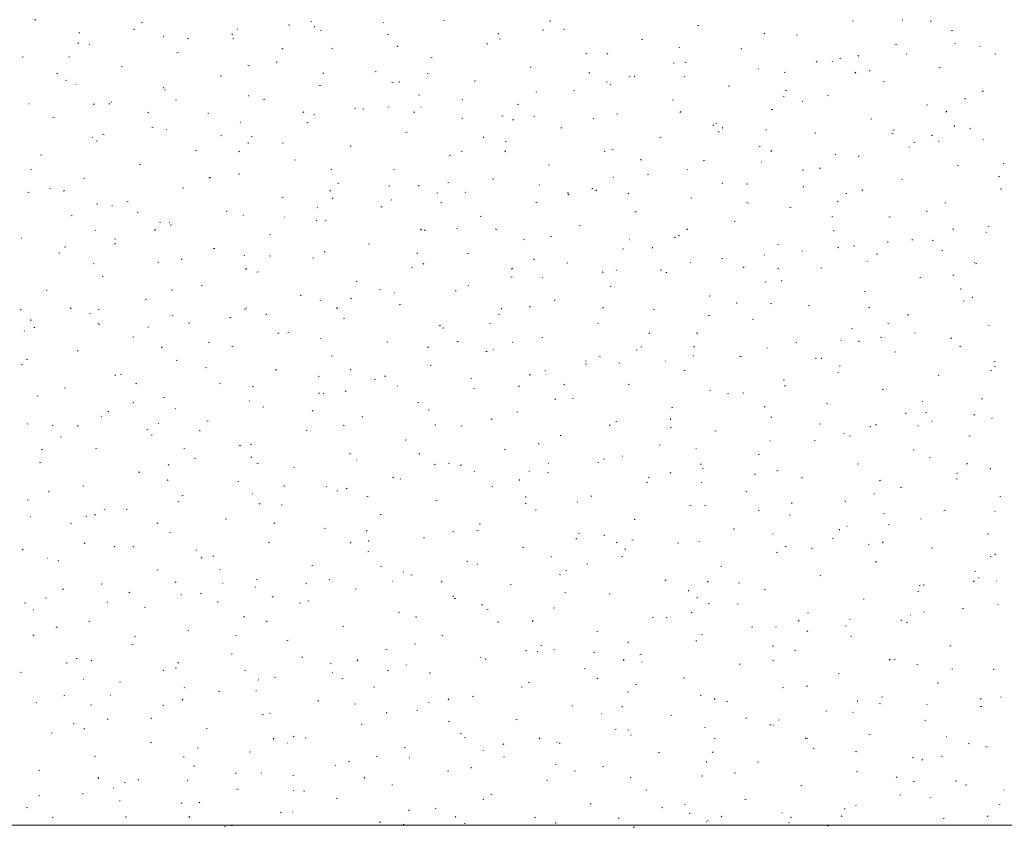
# Model space of a CAD drawing. Extents: x -740 to 300, y 62 to 1112.
# Tile 114 of 187: x -388 to -304, y 835 to 904. Entities that reach past the tile are written whole.
import ezdxf
from ezdxf.lldxf.tags import DXFTag

# ---------------------------------------------------------------- set-up
doc = ezdxf.new("R2010")
doc.units = 0
doc.layers.get('0').update_dxf_attribs({"lineweight": 13})
doc.layers.add('60- 61 allgemeine Ausstattung- 4 Terrassen', color=9, linetype='Continuous', lineweight=9, true_color=0x808080)
doc.layers.add('70 -71 Achsen- 1 Gebäudeachsen', color=7, linetype='STRICHPUNKT2-A06CPVBCL0', lineweight=18)
tags = doc.linetypes.add('STRICHPUNKT2-A06CPVBCL0', pattern=[12.7, 6.35, -3.175, 0, -3.175]).pattern_tags.tags
tags[10:11] = [DXFTag(74, 4), DXFTag(75, 0), DXFTag(340, '0'), DXFTag(46, 0.0), DXFTag(50, 0.0), DXFTag(44, 0.0), DXFTag(45, 0.0)]
tags[8:9] = [DXFTag(74, 4), DXFTag(75, 0), DXFTag(340, '0'), DXFTag(46, 0.0), DXFTag(50, 0.0), DXFTag(44, 0.0), DXFTag(45, 0.0)]
tags[6:7] = [DXFTag(74, 4), DXFTag(75, 0), DXFTag(340, '0'), DXFTag(46, 0.0), DXFTag(50, 0.0), DXFTag(44, 0.0), DXFTag(45, 0.0)]
tags[4:5] = [DXFTag(74, 4), DXFTag(75, 0), DXFTag(340, '0'), DXFTag(46, 0.0), DXFTag(50, 0.0), DXFTag(44, 0.0), DXFTag(45, 0.0)]

# ---------------------------------------------------------------- blocks, each defined once
blk = doc.blocks.new('Referenz-A06CPVBEL0')
at = {"layer": '60- 61 allgemeine Ausstattung- 4 Terrassen', "color": 0}
for p, q in [((-386.622, 903.866), (-386.526, 903.89)), ((-377.485, 903.686), (-377.393, 903.649)), ((-364.884, 903.434), (-364.789, 903.458)), ((-362.913, 903.708), (-362.946, 903.744)), ((-362.652, 903.235), (-362.661, 903.323)), ((-356.768, 903.648), (-356.751, 903.607)), ((-351.628, 903.813), (-351.533, 903.837)), ((-342.508, 903.725), (-342.517, 903.813)), ((-329.891, 903.381), (-329.796, 903.405)), ((-316.635, 903.76), (-316.539, 903.784)), ((-312.359, 903.862), (-312.315, 903.859)), ((-309.963, 903.781), (-309.871, 903.744)), ((-382.796, 902.744), (-382.806, 902.833)), ((-378.141, 903.055), (-378.045, 903.079)), ((-369.669, 902.683), (-369.741, 902.616)), ((-369.244, 903.058), (-369.277, 903.095)), ((-362.155, 902.967), (-362.064, 902.93)), ((-356.403, 902.623), (-356.308, 902.646)), ((-346.897, 902.707), (-346.969, 902.64)), ((-343.147, 903.002), (-343.052, 903.026)), ((-341.383, 903.085), (-341.289, 903.057)), ((-324.126, 902.731), (-324.198, 902.664)), ((-321.41, 902.569), (-321.315, 902.593)), ((-308.154, 902.949), (-308.058, 902.972)), ((-382.916, 901.864), (-382.82, 901.888)), ((-381.907, 901.76), (-381.94, 901.796)), ((-375.575, 902.409), (-375.608, 902.446)), ((-373.439, 902.318), (-373.52, 902.261)), ((-369.66, 902.244), (-369.564, 902.267)), ((-355.507, 901.649), (-355.588, 901.593)), ((-347.922, 901.811), (-347.827, 901.835)), ((-346.826, 902.249), (-346.734, 902.212)), ((-334.666, 902.19), (-334.571, 902.214)), ((-312.929, 901.758), (-312.833, 901.782)), ((-307.904, 901.886), (-307.81, 901.857)), ((-374.435, 901.053), (-374.339, 901.077)), ((-365.45, 901.407), (-365.356, 901.379)), ((-361.178, 901.432), (-361.083, 901.456)), ((-339.441, 901), (-339.346, 901.024)), ((-337.575, 900.981), (-337.656, 900.925)), ((-331.496, 901.531), (-331.405, 901.494)), ((-326.185, 901.379), (-326.09, 901.403)), ((-316.166, 900.812), (-316.075, 900.775)), ((-312.009, 900.939), (-312.042, 900.975)), ((-305.678, 901.588), (-305.711, 901.625)), ((-304.448, 900.947), (-304.352, 900.97)), ((-387.691, 900.674), (-387.595, 900.698)), ((-383.688, 900.717), (-383.597, 900.68)), ((-368.359, 899.998), (-368.268, 899.962)), ((-365.954, 900.242), (-365.858, 900.265)), ((-352.697, 900.621), (-352.602, 900.644)), ((-331.971, 900.208), (-331.877, 900.179)), ((-330.96, 900.188), (-330.865, 900.212)), ((-319.644, 900.313), (-319.724, 900.256)), ((-318.34, 900.29), (-318.373, 900.326)), ((-317.704, 900.567), (-317.609, 900.591)), ((-384.654, 899.315), (-384.726, 899.247)), ((-379.21, 899.862), (-379.114, 899.886)), ((-361.882, 899.339), (-361.954, 899.272)), ((-357.472, 899.43), (-357.377, 899.454)), ((-353.029, 899.28), (-352.938, 899.243)), ((-344.216, 899.809), (-344.121, 899.833)), ((-339.111, 899.363), (-339.183, 899.296)), ((-324.671, 899.64), (-324.704, 899.677)), ((-322.479, 899.377), (-322.384, 899.401)), ((-316.34, 899.387), (-316.412, 899.32)), ((-315.135, 899.485), (-315.144, 899.573)), ((-309.223, 899.756), (-309.127, 899.78)), ((-383.985, 898.672), (-383.889, 898.696)), ((-383.094, 898.342), (-383.05, 898.339)), ((-370.729, 899.051), (-370.633, 899.075)), ((-362.248, 898.24), (-362.152, 898.263)), ((-356.037, 898.53), (-355.943, 898.501)), ((-355.423, 898.504), (-355.432, 898.592)), ((-348.991, 898.619), (-348.896, 898.642)), ((-337.7, 898.562), (-337.608, 898.525)), ((-337.334, 898.341), (-337.367, 898.378)), ((-335.735, 898.998), (-335.64, 899.022)), ((-335.279, 898.994), (-335.288, 899.082)), ((-331.003, 898.991), (-331.035, 899.027)), ((-313.998, 898.566), (-313.903, 898.589)), ((-375.567, 898.014), (-375.576, 898.102)), ((-375.504, 897.86), (-375.408, 897.884)), ((-353.766, 897.428), (-353.671, 897.452)), ((-343.665, 897.692), (-343.698, 897.729)), ((-340.51, 897.807), (-340.415, 897.831)), ((-327.254, 898.186), (-327.159, 898.21)), ((-322.37, 897.844), (-322.279, 897.807)), ((-305.517, 897.754), (-305.421, 897.778)), ((-387.105, 896.706), (-387.089, 896.665)), ((-381.501, 896.672), (-381.582, 896.616)), ((-380.279, 896.67), (-380.183, 896.694)), ((-380.104, 896.852), (-380.01, 896.823)), ((-374.563, 897.03), (-374.471, 896.993)), ((-368.33, 897.368), (-368.286, 897.365)), ((-367.023, 897.049), (-366.927, 897.073)), ((-349.996, 897.043), (-350.029, 897.079)), ((-345.285, 896.617), (-345.19, 896.641)), ((-332.029, 896.996), (-331.934, 897.02)), ((-322.558, 897.33), (-322.464, 897.301)), ((-320.9, 896.901), (-320.883, 896.86)), ((-318.773, 897.375), (-318.678, 897.399)), ((-310.292, 896.564), (-310.197, 896.587)), ((-307.041, 897.125), (-306.949, 897.088)), ((-376.867, 895.97), (-376.939, 895.903)), ((-371.798, 895.858), (-371.702, 895.882)), ((-363.57, 896.004), (-363.65, 895.947)), ((-362.658, 895.744), (-362.691, 895.781)), ((-359.233, 896.311), (-359.142, 896.275)), ((-358.542, 896.238), (-358.446, 896.261)), ((-356.327, 896.393), (-356.36, 896.43)), ((-354.096, 895.995), (-354.168, 895.927)), ((-353.566, 896.394), (-353.522, 896.391)), ((-336.804, 895.805), (-336.709, 895.829)), ((-331.324, 896.019), (-331.396, 895.952)), ((-323.548, 896.184), (-323.453, 896.208)), ((-308.553, 896.043), (-308.625, 895.976)), ((-385.054, 895.479), (-384.958, 895.503)), ((-368.99, 895.095), (-369.022, 895.131)), ((-363.317, 895.047), (-363.221, 895.071)), ((-350.06, 895.426), (-349.965, 895.45)), ((-346.625, 895.652), (-346.531, 895.623)), ((-345.638, 895.336), (-345.719, 895.279)), ((-343.903, 895.593), (-343.812, 895.556)), ((-338.802, 895.42), (-338.758, 895.417)), ((-328.323, 894.994), (-328.228, 895.018)), ((-315.067, 895.373), (-314.972, 895.397)), ((-380.766, 894.061), (-380.675, 894.024)), ((-376.573, 894.668), (-376.477, 894.692)), ((-375.321, 894.445), (-375.354, 894.482)), ((-354.836, 894.236), (-354.74, 894.259)), ((-341.579, 894.615), (-341.484, 894.639)), ((-328.574, 894.875), (-328.483, 894.838)), ((-328.05, 894.263), (-328.059, 894.352)), ((-327.706, 894.667), (-327.787, 894.611)), ((-324.039, 894.446), (-323.994, 894.443)), ((-319.842, 894.182), (-319.747, 894.206)), ((-313.244, 894.157), (-313.153, 894.12)), ((-313.146, 894.452), (-313.052, 894.424)), ((-307.906, 894.754), (-307.915, 894.842)), ((-306.586, 894.562), (-306.491, 894.585)), ((-381.652, 893.796), (-381.685, 893.833)), ((-381.348, 893.477), (-381.252, 893.501)), ((-370.691, 893.974), (-370.597, 893.945)), ((-368.338, 893.283), (-368.347, 893.371)), ((-368.092, 893.856), (-367.996, 893.88)), ((-365.437, 893.343), (-365.346, 893.306)), ((-348.194, 893.773), (-348.203, 893.861)), ((-346.354, 893.424), (-346.259, 893.448)), ((-333.098, 893.803), (-333.003, 893.827)), ((-311.361, 893.371), (-311.266, 893.395)), ((-309.774, 893.999), (-309.855, 893.943)), ((-309.275, 893.472), (-309.231, 893.469)), ((-305.423, 893.624), (-305.456, 893.661)), ((-372.867, 892.666), (-372.771, 892.69)), ((-369.081, 892.626), (-369.153, 892.559)), ((-359.611, 893.045), (-359.515, 893.069)), ((-350.107, 892.624), (-350.016, 892.587)), ((-346.309, 892.65), (-346.381, 892.583)), ((-337.873, 892.613), (-337.778, 892.637)), ((-337.212, 892.774), (-337.118, 892.746)), ((-324.617, 892.992), (-324.522, 893.016)), ((-323.538, 892.675), (-323.61, 892.607)), ((-318.085, 892.326), (-318.118, 892.362)), ((-311.754, 892.975), (-311.787, 893.012)), ((-386.123, 892.287), (-386.027, 892.311)), ((-364.386, 891.854), (-364.29, 891.878)), ((-351.13, 892.234), (-351.034, 892.257)), ((-334.778, 891.906), (-334.686, 891.869)), ((-329.392, 891.801), (-329.297, 891.825)), ((-324.417, 891.676), (-324.45, 891.713)), ((-316.136, 892.18), (-316.041, 892.204)), ((-303.733, 891.575), (-303.639, 891.546)), ((-386.97, 891.092), (-386.879, 891.055)), ((-377.642, 891.475), (-377.546, 891.499)), ((-369.161, 890.664), (-369.065, 890.688)), ((-361.279, 891.096), (-361.185, 891.068)), ((-355.905, 891.043), (-355.809, 891.067)), ((-342.648, 891.422), (-342.553, 891.446)), ((-330.748, 891.027), (-330.781, 891.064)), ((-320.911, 890.99), (-320.816, 891.014)), ((-319.448, 891.188), (-319.357, 891.151)), ((-307.655, 891.369), (-307.56, 891.393)), ((-382.417, 890.285), (-382.321, 890.309)), ((-371.632, 890.359), (-371.713, 890.302)), ((-371.641, 890.374), (-371.549, 890.337)), ((-360.68, 889.852), (-360.584, 889.876)), ((-351.237, 889.959), (-351.221, 889.918)), ((-347.424, 890.232), (-347.328, 890.255)), ((-337.079, 890.378), (-337.112, 890.414)), ((-334.167, 890.611), (-334.072, 890.635)), ((-327.8, 889.897), (-327.706, 889.868)), ((-312.43, 890.178), (-312.335, 890.202)), ((-304.118, 890.469), (-304.027, 890.433)), ((-387.192, 889.094), (-387.097, 889.118)), ((-385.345, 889.418), (-385.251, 889.39)), ((-384.066, 889.258), (-384.138, 889.191)), ((-373.936, 889.473), (-373.84, 889.497)), ((-361.294, 889.282), (-361.366, 889.215)), ((-356.311, 889.656), (-356.22, 889.619)), ((-353.701, 889.69), (-353.781, 889.634)), ((-352.199, 889.041), (-352.103, 889.065)), ((-349.741, 889.079), (-349.774, 889.116)), ((-343.41, 889.728), (-343.443, 889.765)), ((-340.965, 889.042), (-340.974, 889.13)), ((-338.942, 889.42), (-338.847, 889.444)), ((-338.523, 889.306), (-338.595, 889.239)), ((-335.769, 889.022), (-335.849, 888.965)), ((-325.686, 889.799), (-325.591, 889.823)), ((-320.821, 889.533), (-320.83, 889.621)), ((-317.205, 888.988), (-317.11, 889.012)), ((-315.751, 889.33), (-315.823, 889.263)), ((-303.949, 889.367), (-303.854, 889.391)), ((-381.253, 888.062), (-381.262, 888.15)), ((-378.711, 888.283), (-378.615, 888.307)), ((-365.455, 888.662), (-365.359, 888.686)), ((-361.109, 888.552), (-361.118, 888.64)), ((-356.072, 888.43), (-356.105, 888.466)), ((-351.866, 888.219), (-351.772, 888.19)), ((-343.718, 888.23), (-343.622, 888.253)), ((-340.981, 888.937), (-340.89, 888.9)), ((-330.461, 888.609), (-330.366, 888.633)), ((-325.652, 888.219), (-325.561, 888.182)), ((-317.837, 888.354), (-317.918, 888.297)), ((-308.724, 888.176), (-308.629, 888.2)), ((-380.009, 887.953), (-379.965, 887.95)), ((-377.844, 887.405), (-377.753, 887.368)), ((-370.23, 887.471), (-370.134, 887.495)), ((-362.404, 887.78), (-362.437, 887.817)), ((-356.974, 887.85), (-356.878, 887.874)), ((-335.236, 887.418), (-335.141, 887.442)), ((-321.98, 887.797), (-321.885, 887.821)), ((-310.322, 887.501), (-310.231, 887.464)), ((-383.486, 887.092), (-383.391, 887.116)), ((-375.933, 886.541), (-375.839, 886.512)), ((-375.066, 886.482), (-375.099, 886.518)), ((-368.735, 887.131), (-368.768, 887.168)), ((-365.246, 886.978), (-365.201, 886.976)), ((-362.515, 886.687), (-362.423, 886.65)), ((-361.749, 886.66), (-361.653, 886.684)), ((-348.493, 887.039), (-348.397, 887.063)), ((-326.755, 886.607), (-326.66, 886.631)), ((-318.387, 887.019), (-318.293, 886.99)), ((-313.499, 886.986), (-313.404, 887.01)), ((-381.397, 885.832), (-381.43, 885.869)), ((-376.279, 885.914), (-376.351, 885.846)), ((-375.005, 886.281), (-374.909, 886.305)), ((-353.508, 885.938), (-353.58, 885.871)), ((-353.268, 885.848), (-353.172, 885.872)), ((-350.482, 886.004), (-350.438, 886.002)), ((-347.185, 885.968), (-347.094, 885.932)), ((-340.012, 886.228), (-339.916, 886.251)), ((-330.736, 885.962), (-330.808, 885.895)), ((-318.274, 885.795), (-318.179, 885.819)), ((-307.965, 885.986), (-308.037, 885.919)), ((-305.168, 885.661), (-305.201, 885.697)), ((-305.018, 886.174), (-304.923, 886.198)), ((-387.728, 885.183), (-387.761, 885.219)), ((-379.78, 885.09), (-379.685, 885.114)), ((-366.524, 885.469), (-366.428, 885.493)), ((-344.787, 885.037), (-344.691, 885.061)), ((-342.454, 885.341), (-342.36, 885.312)), ((-335.718, 885.03), (-335.674, 885.028)), ((-331.856, 885.25), (-331.764, 885.213)), ((-331.53, 885.416), (-331.435, 885.44)), ((-313.592, 884.802), (-313.601, 884.89)), ((-311.5, 885.011), (-311.532, 885.048)), ((-309.793, 884.984), (-309.698, 885.008)), ((-384.048, 884.436), (-383.957, 884.399)), ((-379.695, 884.713), (-379.775, 884.657)), ((-371.299, 884.279), (-371.203, 884.303)), ((-361.763, 884.045), (-361.844, 883.988)), ((-358.043, 884.658), (-357.947, 884.682)), ((-336.306, 884.226), (-336.21, 884.249)), ((-333.736, 884.311), (-333.745, 884.399)), ((-323.049, 884.605), (-322.954, 884.629)), ((-320.954, 884.056), (-320.91, 884.053)), ((-317.831, 884.362), (-317.864, 884.399)), ((-316.526, 884.532), (-316.435, 884.495)), ((-308.975, 884.141), (-308.881, 884.113)), ((-384.555, 883.9), (-384.46, 883.923)), ((-376.074, 883.088), (-375.979, 883.112)), ((-374.024, 883.331), (-374.033, 883.419)), ((-368.718, 883.718), (-368.627, 883.681)), ((-366.52, 883.663), (-366.426, 883.634)), ((-362.818, 883.467), (-362.722, 883.491)), ((-353.88, 883.821), (-353.889, 883.909)), ((-349.562, 883.846), (-349.466, 883.87)), ((-343.831, 883.376), (-343.912, 883.32)), ((-330.493, 883.063), (-330.526, 883.1)), ((-327.824, 883.414), (-327.729, 883.438)), ((-324.162, 883.713), (-324.195, 883.749)), ((-315.369, 883.212), (-315.353, 883.171)), ((-314.568, 883.793), (-314.473, 883.817)), ((-381.574, 883.017), (-381.558, 882.976)), ((-368.493, 882.569), (-368.565, 882.502)), ((-367.593, 882.277), (-367.497, 882.301)), ((-354.337, 882.656), (-354.241, 882.68)), ((-353.389, 883), (-353.298, 882.963)), ((-345.721, 882.594), (-345.793, 882.526)), ((-341.081, 883.035), (-340.985, 883.059)), ((-338.059, 882.281), (-337.968, 882.245)), ((-336.824, 882.414), (-336.857, 882.45)), ((-333.041, 882.463), (-332.947, 882.435)), ((-332.6, 882.224), (-332.504, 882.247)), ((-325.9, 882.708), (-325.98, 882.652)), ((-322.95, 882.618), (-323.022, 882.551)), ((-319.343, 882.603), (-319.248, 882.627)), ((-306.191, 883.082), (-306.146, 883.079)), ((-306.087, 882.982), (-305.992, 883.006)), ((-380.849, 881.898), (-380.754, 881.921)), ((-359.112, 881.465), (-359.016, 881.489)), ((-345.856, 881.844), (-345.76, 881.868)), ((-343.155, 881.765), (-343.188, 881.801)), ((-324.118, 881.412), (-324.023, 881.436)), ((-322.73, 881.563), (-322.638, 881.526)), ((-310.862, 881.791), (-310.767, 881.815)), ((-307.968, 882.04), (-308.048, 881.983)), ((-385.624, 880.707), (-385.529, 880.731)), ((-374.922, 880.749), (-374.831, 880.712)), ((-372.368, 881.086), (-372.273, 881.11)), ((-357.108, 880.785), (-357.014, 880.756)), ((-350.631, 880.654), (-350.535, 880.678)), ((-349.487, 881.115), (-349.519, 881.152)), ((-337.375, 881.033), (-337.279, 881.057)), ((-315.637, 880.601), (-315.542, 880.625)), ((-307.4, 880.845), (-307.309, 880.808)), ((-377.143, 879.896), (-377.048, 879.919)), ((-363.887, 880.275), (-363.791, 880.299)), ((-362.149, 879.817), (-362.182, 879.853)), ((-359.593, 880.031), (-359.501, 879.994)), ((-355.818, 880.466), (-355.851, 880.502)), ((-342.15, 879.842), (-342.054, 879.866)), ((-328.894, 880.222), (-328.798, 880.245)), ((-307.156, 879.789), (-307.061, 879.813)), ((-306.363, 880.071), (-306.372, 880.159)), ((-387.757, 879.068), (-387.838, 879.011)), ((-383.477, 879.201), (-383.549, 879.134)), ((-381.174, 879.107), (-381.08, 879.078)), ((-368.662, 879.084), (-368.567, 879.108)), ((-368.48, 879.167), (-368.513, 879.204)), ((-360.706, 879.225), (-360.778, 879.158)), ((-355.406, 879.463), (-355.31, 879.487)), ((-346.651, 879.09), (-346.66, 879.178)), ((-344.263, 879.313), (-344.172, 879.276)), ((-337.935, 879.249), (-338.007, 879.182)), ((-333.669, 879.031), (-333.573, 879.055)), ((-326.507, 879.581), (-326.516, 879.669)), ((-323.629, 879.586), (-323.535, 879.557)), ((-320.412, 879.41), (-320.317, 879.434)), ((-315.163, 879.274), (-315.235, 879.206)), ((-386.939, 878.11), (-386.948, 878.198)), ((-381.918, 878.705), (-381.823, 878.729)), ((-374.811, 878.518), (-374.844, 878.554)), ((-369.826, 878.399), (-369.906, 878.343)), ((-366.795, 878.6), (-366.804, 878.688)), ((-360.181, 878.273), (-360.085, 878.297)), ((-346.925, 878.652), (-346.829, 878.676)), ((-328.933, 878.594), (-328.842, 878.557)), ((-325.188, 878.22), (-325.092, 878.243)), ((-311.931, 878.599), (-311.836, 878.623)), ((-387.474, 877.219), (-387.506, 877.256)), ((-386.693, 877.515), (-386.598, 877.538)), ((-381.142, 877.868), (-381.175, 877.905)), ((-381.126, 877.78), (-381.035, 877.744)), ((-376.925, 877.563), (-376.881, 877.56)), ((-373.437, 877.894), (-373.342, 877.917)), ((-351.894, 877.731), (-351.974, 877.675)), ((-351.7, 877.461), (-351.604, 877.485)), ((-347.696, 877.908), (-347.601, 877.879)), ((-338.444, 877.84), (-338.348, 877.864)), ((-316.706, 877.408), (-316.611, 877.432)), ((-313.604, 877.876), (-313.513, 877.839)), ((-304.914, 877.697), (-304.947, 877.733)), ((-378.212, 876.703), (-378.117, 876.727)), ((-365.796, 877.062), (-365.705, 877.025)), ((-364.956, 877.082), (-364.861, 877.106)), ((-362.161, 876.589), (-362.117, 876.586)), ((-343.219, 876.65), (-343.123, 876.674)), ((-333.962, 877.063), (-334.043, 877.006)), ((-329.963, 877.029), (-329.867, 877.053)), ((-317.576, 876.398), (-317.609, 876.435)), ((-316.03, 876.394), (-316.111, 876.338)), ((-314.217, 876.708), (-314.122, 876.679)), ((-311.245, 877.048), (-311.278, 877.084)), ((-308.225, 876.597), (-308.13, 876.621)), ((-382.987, 875.513), (-382.892, 875.536)), ((-375.691, 875.857), (-375.763, 875.79)), ((-371.762, 876.23), (-371.668, 876.201)), ((-369.731, 875.892), (-369.636, 875.915)), ((-356.475, 876.271), (-356.379, 876.295)), ((-352.92, 875.881), (-352.992, 875.814)), ((-350.467, 876.344), (-350.376, 876.307)), ((-347.397, 875.615), (-347.353, 875.612)), ((-345.707, 876.27), (-345.69, 876.229)), ((-335.137, 875.626), (-335.046, 875.589)), ((-334.738, 875.838), (-334.642, 875.862)), ((-330.148, 875.905), (-330.22, 875.838)), ((-323.907, 875.749), (-323.94, 875.785)), ((-321.482, 876.218), (-321.386, 876.241)), ((-307.377, 875.929), (-307.449, 875.862)), ((-387.33, 874.812), (-387.238, 874.775)), ((-374.506, 874.701), (-374.411, 874.725)), ((-361.25, 875.08), (-361.155, 875.104)), ((-347.994, 875.459), (-347.898, 875.483)), ((-339.513, 874.648), (-339.417, 874.672)), ((-338.283, 875.03), (-338.189, 875.001)), ((-330.238, 875.1), (-330.271, 875.136)), ((-326.257, 875.027), (-326.161, 875.051)), ((-319.808, 874.907), (-319.716, 874.87)), ((-319.278, 874.85), (-319.287, 874.938)), ((-313, 875.406), (-312.905, 875.43)), ((-387.762, 874.322), (-387.667, 874.346)), ((-372, 874.093), (-371.909, 874.057)), ((-366.025, 873.89), (-365.93, 873.913)), ((-359.566, 873.869), (-359.575, 873.957)), ((-352.769, 874.269), (-352.673, 874.293)), ((-342.901, 873.801), (-342.934, 873.837)), ((-339.422, 874.359), (-339.431, 874.447)), ((-336.569, 874.45), (-336.602, 874.487)), ((-332.634, 874.641), (-332.589, 874.638)), ((-331.032, 873.836), (-330.936, 873.86)), ((-317.776, 874.216), (-317.68, 874.239)), ((-304.804, 873.83), (-304.71, 873.801)), ((-304.519, 874.595), (-304.424, 874.619)), ((-304.478, 874.189), (-304.387, 874.152)), ((-379.71, 873.379), (-379.719, 873.467)), ((-379.281, 873.511), (-379.186, 873.534)), ((-362.35, 873.352), (-362.255, 873.323)), ((-357.544, 873.078), (-357.449, 873.102)), ((-356.671, 873.375), (-356.579, 873.338)), ((-349.232, 873.151), (-349.265, 873.188)), ((-344.288, 873.457), (-344.192, 873.481)), ((-322.551, 873.025), (-322.455, 873.049)), ((-317.87, 873.667), (-317.826, 873.664)), ((-309.294, 873.404), (-309.199, 873.428)), ((-384.056, 872.32), (-383.961, 872.344)), ((-377.888, 872.754), (-377.969, 872.697)), ((-370.8, 872.699), (-370.705, 872.723)), ((-367.904, 872.513), (-367.976, 872.446)), ((-355.563, 872.502), (-355.596, 872.539)), ((-349.063, 872.267), (-348.967, 872.291)), ((-345.133, 872.537), (-345.205, 872.47)), ((-341.341, 872.657), (-341.25, 872.62)), ((-335.807, 872.646), (-335.711, 872.67)), ((-328.871, 872.152), (-328.776, 872.123)), ((-322.362, 872.561), (-322.434, 872.494)), ((-314.07, 872.214), (-313.974, 872.237)), ((-386.416, 871.674), (-386.322, 871.645)), ((-375.575, 871.509), (-375.48, 871.532)), ((-362.319, 871.888), (-362.224, 871.911)), ((-361.894, 871.853), (-361.927, 871.889)), ((-359.956, 872.086), (-360.037, 872.029)), ((-342.025, 871.417), (-342.105, 871.361)), ((-340.582, 871.455), (-340.486, 871.479)), ((-327.326, 871.834), (-327.23, 871.858)), ((-326.011, 871.939), (-325.92, 871.902)), ((-305.588, 871.402), (-305.493, 871.426)), ((-378.204, 871.125), (-378.113, 871.088)), ((-374.556, 870.554), (-374.589, 870.591)), ((-368.225, 871.203), (-368.258, 871.24)), ((-367.094, 870.697), (-366.999, 870.721)), ((-353.838, 871.076), (-353.743, 871.1)), ((-352.937, 870.474), (-352.843, 870.445)), ((-332.101, 870.644), (-332.005, 870.668)), ((-324.093, 870.749), (-324.173, 870.693)), ((-318.845, 871.023), (-318.749, 871.047)), ((-310.682, 871.22), (-310.591, 871.183)), ((-380.888, 869.905), (-380.921, 869.941)), ((-380.35, 870.318), (-380.255, 870.342)), ((-362.874, 870.406), (-362.783, 870.369)), ((-358.613, 869.886), (-358.518, 869.909)), ((-347.545, 869.688), (-347.453, 869.651)), ((-345.357, 870.265), (-345.261, 870.289)), ((-332.193, 869.628), (-332.202, 869.717)), ((-323.62, 869.832), (-323.524, 869.856)), ((-312.048, 870.119), (-312.058, 870.207)), ((-310.364, 870.212), (-310.268, 870.235)), ((-306.161, 870.081), (-306.242, 870.024)), ((-304.659, 869.733), (-304.692, 869.77)), ((-387.219, 869.255), (-387.252, 869.292)), ((-385.125, 869.127), (-385.03, 869.151)), ((-382.889, 869.144), (-382.961, 869.077)), ((-377.004, 868.796), (-376.909, 868.767)), ((-376.044, 869.328), (-376.027, 869.287)), ((-371.869, 869.507), (-371.774, 869.53)), ((-360.118, 869.168), (-360.19, 869.101)), ((-352.337, 869.138), (-352.346, 869.226)), ((-350.132, 869.074), (-350.037, 869.098)), ((-337.347, 869.193), (-337.419, 869.125)), ((-336.876, 869.453), (-336.78, 869.477)), ((-332.215, 868.97), (-332.124, 868.933)), ((-319.458, 869.275), (-319.364, 869.246)), ((-315.139, 869.021), (-315.043, 869.045)), ((-314.575, 869.217), (-314.647, 869.15)), ((-310.99, 869.084), (-311.023, 869.12)), ((-309.839, 869.523), (-309.822, 869.482)), ((-384.408, 868.156), (-384.316, 868.119)), ((-376.644, 868.316), (-376.549, 868.34)), ((-372.481, 868.648), (-372.49, 868.736)), ((-363.388, 868.695), (-363.293, 868.719)), ((-341.651, 868.263), (-341.555, 868.287)), ((-328.395, 868.642), (-328.299, 868.666)), ((-317.321, 868.434), (-317.354, 868.471)), ((-316.886, 868.251), (-316.794, 868.215)), ((-306.658, 868.21), (-306.562, 868.233)), ((-385.951, 867.108), (-386.031, 867.052)), ((-381.419, 867.125), (-381.324, 867.149)), ((-373.841, 867.173), (-373.796, 867.17)), ((-369.078, 867.438), (-368.987, 867.401)), ((-368.163, 867.505), (-368.068, 867.528)), ((-354.907, 867.884), (-354.812, 867.907)), ((-346.426, 867.072), (-346.331, 867.096)), ((-343.525, 867.597), (-343.431, 867.568)), ((-333.17, 867.451), (-333.074, 867.475)), ((-329.983, 867.136), (-330.016, 867.172)), ((-323.652, 867.785), (-323.685, 867.822)), ((-319.914, 867.831), (-319.818, 867.854)), ((-372.938, 866.314), (-372.843, 866.338)), ((-368.019, 866.44), (-368.099, 866.384)), ((-359.682, 866.693), (-359.587, 866.717)), ((-353.748, 866.719), (-353.657, 866.682)), ((-337.945, 866.261), (-337.849, 866.285)), ((-336.315, 866.486), (-336.348, 866.523)), ((-324.689, 866.64), (-324.593, 866.664)), ((-311.433, 867.019), (-311.337, 867.043)), ((-310.046, 866.397), (-309.952, 866.368)), ((-386.194, 865.935), (-386.099, 865.959)), ((-375.103, 865.8), (-375.175, 865.733)), ((-367.591, 865.919), (-367.497, 865.89)), ((-364.457, 865.503), (-364.362, 865.526)), ((-359.077, 866.199), (-359.033, 866.196)), ((-352.331, 865.824), (-352.403, 865.757)), ((-351.201, 865.882), (-351.106, 865.905)), ((-350.087, 865.772), (-350.168, 865.715)), ((-342.646, 865.837), (-342.679, 865.874)), ((-338.419, 866.001), (-338.328, 865.964)), ((-329.56, 865.848), (-329.632, 865.781)), ((-329.464, 865.449), (-329.368, 865.473)), ((-316.208, 865.829), (-316.112, 865.852)), ((-306.789, 865.873), (-306.861, 865.805)), ((-304.819, 865.388), (-304.829, 865.476)), ((-377.713, 865.123), (-377.618, 865.147)), ((-355.976, 864.691), (-355.881, 864.715)), ((-355.308, 864.538), (-355.341, 864.575)), ((-348.977, 865.188), (-349.01, 865.224)), ((-344.313, 865.225), (-344.269, 865.222)), ((-342.72, 865.07), (-342.625, 865.094)), ((-334.112, 864.719), (-334.018, 864.69)), ((-332.155, 865.104), (-332.236, 865.047)), ((-324.963, 864.898), (-324.973, 864.986)), ((-323.089, 865.283), (-322.998, 865.246)), ((-320.983, 864.638), (-320.887, 864.662)), ((-307.76, 864.564), (-307.668, 864.527)), ((-307.727, 865.017), (-307.631, 865.041)), ((-382.488, 863.933), (-382.393, 863.957)), ((-375.282, 864.469), (-375.191, 864.432)), ((-369.232, 864.312), (-369.137, 864.336)), ((-365.252, 863.917), (-365.261, 864.005)), ((-361.639, 863.889), (-361.672, 863.926)), ((-359.952, 863.75), (-359.861, 863.714)), ((-347.495, 863.88), (-347.4, 863.904)), ((-345.108, 864.407), (-345.117, 864.495)), ((-334.239, 864.259), (-334.143, 864.283)), ((-329.549, 864.251), (-329.505, 864.248)), ((-314.224, 864.435), (-314.304, 864.379)), ((-312.502, 863.827), (-312.406, 863.85)), ((-385.396, 863.427), (-385.405, 863.515)), ((-374.007, 863.121), (-373.912, 863.145)), ((-367.971, 863.24), (-368.003, 863.276)), ((-360.751, 863.501), (-360.656, 863.524)), ((-358.179, 863.041), (-358.085, 863.012)), ((-344.623, 863.032), (-344.531, 862.995)), ((-339.014, 863.068), (-338.919, 863.092)), ((-325.758, 863.447), (-325.662, 863.471)), ((-314.785, 863.277), (-314.741, 863.274)), ((-304.021, 863.015), (-303.925, 863.039)), ((-387.264, 862.742), (-387.168, 862.766)), ((-374.302, 862.59), (-374.335, 862.627)), ((-367.316, 862.456), (-367.388, 862.389)), ((-365.526, 862.31), (-365.431, 862.334)), ((-352.27, 862.689), (-352.175, 862.713)), ((-344.545, 862.48), (-344.617, 862.413)), ((-340.176, 862.581), (-340.159, 862.54)), ((-330.533, 862.257), (-330.437, 862.281)), ((-329.293, 862.314), (-329.202, 862.277)), ((-321.774, 862.504), (-321.846, 862.437)), ((-317.277, 862.636), (-317.181, 862.66)), ((-386.964, 861.292), (-386.997, 861.328)), ((-382.245, 861.363), (-382.151, 861.334)), ((-381.486, 861.5), (-381.394, 861.463)), ((-380.633, 861.941), (-380.666, 861.978)), ((-378.782, 861.931), (-378.687, 861.955)), ((-357.045, 861.499), (-356.95, 861.522)), ((-343.789, 861.878), (-343.694, 861.902)), ((-324.7, 861.841), (-324.606, 861.812)), ((-322.052, 861.445), (-321.956, 861.469)), ((-313.963, 861.596), (-313.872, 861.559)), ((-308.796, 861.825), (-308.7, 861.848)), ((-304.404, 861.769), (-304.437, 861.806)), ((-383.558, 860.74), (-383.462, 860.764)), ((-376.081, 860.795), (-376.162, 860.738)), ((-370.301, 861.119), (-370.206, 861.143)), ((-366.156, 860.782), (-366.065, 860.745)), ((-348.564, 860.687), (-348.469, 860.711)), ((-335.308, 861.066), (-335.213, 861.09)), ((-317.066, 860.471), (-317.099, 860.507)), ((-313.571, 860.634), (-313.475, 860.658)), ((-310.735, 861.12), (-310.768, 861.157)), ((-375.076, 859.929), (-374.981, 859.953)), ((-361.82, 860.308), (-361.725, 860.332)), ((-358.15, 860.126), (-358.23, 860.07)), ((-353.339, 859.497), (-353.244, 859.52)), ((-350.826, 860.063), (-350.735, 860.027)), ((-348.766, 860.163), (-348.672, 860.134)), ((-340.083, 859.876), (-339.988, 859.9)), ((-337.878, 859.676), (-337.888, 859.765)), ((-326.827, 860.255), (-326.731, 860.279)), ((-323.398, 859.821), (-323.43, 859.858)), ((-317.734, 860.167), (-317.744, 860.255)), ((-305.09, 859.823), (-304.994, 859.846)), ((-382.301, 859.087), (-382.373, 859.02)), ((-379.852, 858.738), (-379.756, 858.762)), ((-378.167, 858.696), (-378.176, 858.784)), ((-366.595, 859.117), (-366.5, 859.141)), ((-359.53, 859.112), (-359.602, 859.045)), ((-358.022, 859.186), (-358.032, 859.274)), ((-344.858, 858.685), (-344.763, 858.709)), ((-340.218, 859.458), (-340.298, 859.402)), ((-336.758, 859.136), (-336.83, 859.069)), ((-335.497, 859.345), (-335.406, 859.308)), ((-331.602, 859.064), (-331.507, 859.088)), ((-329.729, 859.172), (-329.762, 859.209)), ((-322.286, 858.79), (-322.367, 858.733)), ((-318.346, 859.443), (-318.25, 859.467)), ((-315.287, 858.964), (-315.193, 858.935)), ((-313.987, 859.16), (-314.059, 859.093)), ((-309.865, 858.632), (-309.769, 858.656)), ((-387.689, 858.531), (-387.598, 858.494)), ((-372.833, 858.485), (-372.739, 858.456)), ((-372.36, 857.813), (-372.268, 857.776)), ((-371.37, 857.927), (-371.275, 857.951)), ((-358.114, 858.306), (-358.019, 858.33)), ((-342.391, 857.873), (-342.424, 857.91)), ((-336.377, 857.874), (-336.282, 857.898)), ((-336.06, 858.523), (-336.093, 858.559)), ((-323.121, 858.253), (-323.025, 858.277)), ((-320.167, 858.627), (-320.076, 858.59)), ((-304.838, 857.909), (-304.746, 857.872)), ((-304.354, 858.122), (-304.435, 858.065)), ((-385.52, 857.758), (-385.476, 857.755)), ((-384.627, 857.548), (-384.531, 857.572)), ((-362.889, 857.115), (-362.794, 857.139)), ((-357.03, 857.095), (-356.939, 857.058)), ((-349.633, 857.495), (-349.538, 857.518)), ((-348.722, 857.224), (-348.755, 857.26)), ((-339.354, 857.286), (-339.26, 857.257)), ((-327.896, 857.062), (-327.801, 857.086)), ((-314.64, 857.441), (-314.544, 857.465)), ((-376.146, 856.736), (-376.05, 856.76)), ((-370.756, 856.784), (-370.712, 856.781)), ((-355.053, 856.575), (-355.086, 856.611)), ((-354.408, 856.304), (-354.313, 856.328)), ((-341.701, 856.376), (-341.609, 856.339)), ((-341.152, 856.683), (-341.057, 856.707)), ((-319.415, 856.251), (-319.319, 856.275)), ((-306.159, 856.63), (-306.063, 856.654)), ((-380.921, 855.546), (-380.825, 855.57)), ((-374.515, 855.743), (-374.587, 855.676)), ((-370.513, 855.64), (-370.497, 855.599)), ((-367.716, 855.276), (-367.749, 855.312)), ((-367.664, 855.925), (-367.569, 855.949)), ((-363.42, 855.607), (-363.326, 855.579)), ((-361.385, 855.925), (-361.418, 855.962)), ((-355.992, 855.81), (-355.948, 855.807)), ((-351.743, 855.767), (-351.815, 855.7)), ((-345.927, 855.493), (-345.832, 855.516)), ((-332.671, 855.872), (-332.576, 855.896)), ((-328.972, 855.792), (-329.044, 855.724)), ((-326.371, 855.658), (-326.28, 855.621)), ((-310.934, 855.439), (-310.838, 855.463)), ((-310.505, 855.436), (-310.514, 855.524)), ((-306.201, 855.816), (-306.273, 855.749)), ((-305.875, 856.086), (-305.781, 856.057)), ((-304.308, 855.834), (-304.291, 855.793)), ((-384.144, 855.149), (-384.224, 855.093)), ((-378.563, 854.844), (-378.472, 854.807)), ((-374.047, 854.627), (-374.08, 854.663)), ((-372.44, 854.734), (-372.344, 854.758)), ((-366.212, 854.481), (-366.293, 854.425)), ((-359.183, 855.113), (-359.088, 855.137)), ((-350.793, 854.455), (-350.803, 854.543)), ((-341.229, 854.836), (-341.184, 854.833)), ((-337.446, 854.681), (-337.351, 854.705)), ((-330.649, 854.946), (-330.659, 855.034)), ((-324.19, 855.06), (-324.095, 855.084)), ((-311.041, 854.94), (-310.95, 854.903)), ((-387.487, 853.929), (-387.393, 853.901)), ((-385.696, 854.355), (-385.6, 854.379)), ((-380.378, 853.977), (-380.411, 854.014)), ((-370.937, 853.965), (-370.947, 854.053)), ((-363.958, 853.923), (-363.863, 853.947)), ((-363.234, 854.126), (-363.143, 854.089)), ((-350.702, 854.302), (-350.607, 854.326)), ((-348.28, 853.813), (-348.361, 853.756)), ((-329.941, 854.408), (-329.847, 854.379)), ((-328.965, 853.87), (-328.87, 853.894)), ((-326.465, 853.862), (-326.421, 853.859)), ((-315.709, 854.249), (-315.613, 854.273)), ((-304.149, 853.806), (-304.182, 853.842)), ((-386.709, 853.328), (-386.742, 853.364)), ((-377.215, 853.544), (-377.119, 853.568)), ((-368.734, 852.732), (-368.638, 852.756)), ((-355.477, 853.111), (-355.382, 853.135)), ((-347.904, 853.408), (-347.813, 853.371)), ((-342.221, 853.491), (-342.126, 853.514)), ((-330.349, 853.144), (-330.429, 853.088)), ((-320.484, 853.058), (-320.389, 853.082)), ((-311.701, 852.888), (-311.657, 852.885)), ((-310.48, 853.156), (-310.513, 853.193)), ((-307.228, 853.437), (-307.132, 853.461)), ((-381.99, 852.353), (-381.894, 852.377)), ((-366.728, 852.399), (-366.8, 852.332)), ((-360.252, 851.921), (-360.157, 851.945)), ((-354.008, 852.73), (-353.914, 852.701)), ((-346.996, 852.3), (-346.901, 852.324)), ((-343.957, 852.423), (-344.029, 852.356)), ((-333.74, 852.679), (-333.645, 852.703)), ((-332.575, 852.689), (-332.483, 852.652)), ((-321.185, 852.447), (-321.257, 852.38)), ((-317.245, 851.971), (-317.154, 851.934)), ((-316.812, 852.507), (-316.845, 852.543)), ((-312.417, 852.476), (-312.497, 852.42)), ((-312.003, 852.247), (-311.907, 852.271)), ((-386.765, 851.163), (-386.669, 851.186)), ((-384.767, 851.875), (-384.676, 851.839)), ((-373.509, 851.542), (-373.413, 851.566)), ((-369.438, 851.157), (-369.346, 851.12)), ((-351.771, 851.109), (-351.676, 851.133)), ((-338.515, 851.489), (-338.42, 851.512)), ((-329.474, 851.208), (-329.507, 851.245)), ((-325.259, 851.868), (-325.164, 851.892)), ((-323.143, 851.858), (-323.176, 851.894)), ((-320.529, 851.53), (-320.435, 851.501)), ((-316.778, 851.056), (-316.683, 851.08)), ((-378.284, 850.351), (-378.188, 850.375)), ((-378.074, 851.052), (-377.98, 851.023)), ((-365.028, 850.73), (-364.932, 850.754)), ((-354.108, 850.439), (-354.017, 850.402)), ((-343.29, 850.298), (-343.195, 850.322)), ((-335.805, 850.559), (-335.838, 850.595)), ((-330.034, 850.677), (-329.939, 850.701)), ((-323.42, 850.215), (-323.429, 850.303)), ((-308.297, 850.245), (-308.201, 850.269)), ((-369.803, 849.54), (-369.707, 849.564)), ((-356.546, 849.919), (-356.451, 849.943)), ((-344.595, 849.852), (-344.501, 849.823)), ((-343.564, 849.724), (-343.574, 849.812)), ((-342.136, 849.909), (-342.169, 849.946)), ((-338.778, 849.72), (-338.687, 849.684)), ((-334.809, 849.487), (-334.714, 849.51)), ((-321.553, 849.866), (-321.458, 849.89)), ((-383.852, 848.744), (-383.862, 848.832)), ((-383.059, 849.161), (-382.963, 849.184)), ((-381.713, 849.031), (-381.785, 848.964)), ((-374.275, 848.836), (-374.355, 848.779)), ((-363.708, 849.234), (-363.718, 849.322)), ((-361.322, 848.728), (-361.226, 848.752)), ((-358.942, 849.055), (-359.014, 848.988)), ((-354.799, 848.611), (-354.832, 848.647)), ((-348.467, 849.26), (-348.5, 849.297)), ((-348.065, 849.107), (-347.97, 849.131)), ((-336.17, 849.079), (-336.242, 849.012)), ((-334.645, 848.893), (-334.629, 848.852)), ((-326.328, 848.675), (-326.233, 848.699)), ((-323.449, 849.002), (-323.358, 848.965)), ((-313.399, 849.103), (-313.471, 849.036)), ((-313.072, 849.054), (-312.977, 849.078)), ((-311.116, 848.652), (-311.022, 848.624)), ((-387.834, 847.97), (-387.738, 847.994)), ((-375.641, 848.188), (-375.55, 848.151)), ((-374.578, 848.349), (-374.482, 848.373)), ((-368.662, 848.174), (-368.568, 848.145)), ((-361.13, 847.961), (-361.163, 847.998)), ((-356.343, 848.167), (-356.424, 848.111)), ((-352.84, 847.917), (-352.745, 847.941)), ((-339.584, 848.296), (-339.489, 848.32)), ((-317.847, 847.864), (-317.752, 847.888)), ((-308.119, 848.284), (-308.028, 848.247)), ((-304.591, 848.243), (-304.495, 848.267)), ((-382.436, 847.368), (-382.391, 847.365)), ((-379.353, 847.159), (-379.257, 847.182)), ((-367.461, 847.312), (-367.494, 847.349)), ((-366.097, 847.538), (-366.001, 847.562)), ((-360.312, 847.47), (-360.221, 847.433)), ((-344.359, 847.105), (-344.264, 847.129)), ((-338.411, 847.499), (-338.492, 847.442)), ((-335.183, 846.974), (-335.089, 846.946)), ((-331.103, 847.485), (-331.008, 847.508)), ((-309.366, 847.052), (-309.271, 847.076)), ((-380.123, 846.013), (-380.156, 846.05)), ((-373.792, 846.663), (-373.825, 846.699)), ((-370.872, 846.347), (-370.776, 846.371)), ((-367.672, 846.394), (-367.627, 846.391)), ((-357.616, 846.726), (-357.52, 846.75)), ((-344.982, 846.752), (-344.891, 846.715)), ((-335.878, 846.294), (-335.783, 846.318)), ((-329.653, 846.033), (-329.561, 845.997)), ((-322.622, 846.673), (-322.527, 846.697)), ((-320.479, 846.831), (-320.56, 846.774)), ((-386.454, 845.364), (-386.487, 845.401)), ((-384.128, 845.968), (-384.032, 845.992)), ((-381.845, 845.22), (-381.754, 845.183)), ((-375.647, 845.157), (-375.551, 845.18)), ((-373.927, 845.686), (-373.998, 845.619)), ((-362.391, 845.536), (-362.295, 845.56)), ((-359.249, 845.296), (-359.155, 845.268)), ((-352.908, 845.42), (-352.864, 845.417)), ((-351.155, 845.711), (-351.227, 845.644)), ((-349.134, 845.915), (-349.039, 845.939)), ((-328.384, 845.735), (-328.456, 845.668)), ((-327.397, 845.483), (-327.302, 845.506)), ((-316.191, 845.484), (-316.2, 845.572)), ((-314.323, 845.315), (-314.232, 845.278)), ((-314.141, 845.862), (-314.046, 845.886)), ((-310.226, 845.192), (-310.259, 845.229)), ((-305.612, 845.759), (-305.684, 845.692)), ((-303.895, 845.842), (-303.927, 845.878)), ((-367.166, 844.345), (-367.07, 844.369)), ((-366.516, 844.501), (-366.424, 844.464)), ((-356.479, 844.503), (-356.489, 844.591)), ((-353.91, 844.724), (-353.814, 844.748)), ((-340.653, 845.103), (-340.558, 845.127)), ((-338.144, 844.446), (-338.1, 844.443)), ((-336.335, 844.994), (-336.344, 845.082)), ((-318.916, 844.671), (-318.821, 844.695)), ((-316.557, 844.543), (-316.59, 844.58)), ((-305.66, 845.05), (-305.565, 845.074)), ((-383.316, 843.618), (-383.222, 843.59)), ((-380.422, 843.966), (-380.326, 843.99)), ((-376.623, 844.013), (-376.633, 844.101)), ((-358.685, 843.534), (-358.589, 843.558)), ((-351.186, 843.783), (-351.095, 843.746)), ((-345.428, 843.913), (-345.333, 843.937)), ((-332.172, 844.292), (-332.077, 844.316)), ((-325.77, 844.097), (-325.676, 844.068)), ((-323.691, 843.481), (-323.596, 843.504)), ((-322.888, 843.894), (-322.921, 843.93)), ((-310.435, 843.86), (-310.34, 843.884)), ((-385.197, 842.776), (-385.101, 842.799)), ((-382.337, 843.19), (-382.418, 843.134)), ((-371.941, 843.155), (-371.845, 843.178)), ((-350.204, 842.722), (-350.108, 842.746)), ((-336.947, 843.101), (-336.852, 843.125)), ((-335.856, 843.065), (-335.765, 843.028)), ((-329.219, 843.244), (-329.252, 843.281)), ((-323.38, 843.472), (-323.336, 843.469)), ((-315.21, 842.669), (-315.115, 842.693)), ((-376.716, 841.964), (-376.62, 841.988)), ((-366.14, 842.342), (-366.212, 842.275)), ((-364.983, 841.951), (-364.966, 841.91)), ((-364.405, 842.522), (-364.486, 842.465)), ((-363.46, 842.343), (-363.364, 842.367)), ((-349.837, 842.419), (-349.743, 842.39)), ((-346.474, 841.854), (-346.554, 841.797)), ((-343.369, 842.366), (-343.441, 842.299)), ((-341.882, 841.946), (-341.914, 841.982)), ((-341.722, 841.911), (-341.627, 841.935)), ((-335.55, 842.595), (-335.583, 842.632)), ((-328.466, 842.29), (-328.371, 842.314)), ((-320.597, 842.391), (-320.669, 842.324)), ((-320.527, 842.346), (-320.436, 842.309)), ((-308.617, 842.498), (-308.572, 842.495)), ((-306.729, 841.858), (-306.634, 841.882)), ((-372.719, 841.532), (-372.628, 841.496)), ((-368.235, 841.153), (-368.139, 841.176)), ((-354.979, 841.532), (-354.883, 841.556)), ((-348.213, 841.296), (-348.246, 841.333)), ((-333.241, 841.099), (-333.146, 841.123)), ((-328.542, 841.185), (-328.623, 841.129)), ((-319.985, 841.479), (-319.89, 841.502)), ((-316.358, 841.219), (-316.264, 841.19)), ((-305.197, 841.628), (-305.106, 841.591)), ((-381.491, 840.774), (-381.395, 840.797)), ((-373.903, 840.741), (-373.809, 840.712)), ((-359.754, 840.341), (-359.658, 840.365)), ((-357.39, 840.814), (-357.298, 840.777)), ((-354.544, 840.647), (-354.577, 840.684)), ((-346.498, 840.72), (-346.402, 840.744)), ((-329.106, 840.263), (-329.115, 840.351)), ((-324.76, 840.288), (-324.665, 840.312)), ((-311.504, 840.667), (-311.409, 840.691)), ((-310.61, 840.517), (-310.691, 840.46)), ((-308.962, 840.753), (-308.971, 840.841)), ((-386.266, 839.583), (-386.171, 839.607)), ((-373.01, 839.962), (-372.914, 839.986)), ((-369.394, 839.282), (-369.403, 839.37)), ((-367.206, 839.348), (-367.239, 839.385)), ((-360.875, 839.998), (-360.908, 840.034)), ((-351.273, 839.53), (-351.177, 839.554)), ((-349.25, 839.772), (-349.259, 839.86)), ((-342.06, 840.096), (-341.969, 840.059)), ((-340.425, 839.541), (-340.33, 839.512)), ((-338.017, 839.909), (-337.921, 839.933)), ((-326.731, 839.378), (-326.639, 839.341)), ((-316.279, 839.477), (-316.184, 839.5)), ((-381.125, 838.974), (-381.197, 838.907)), ((-378.923, 838.564), (-378.832, 838.527)), ((-377.785, 838.772), (-377.689, 838.795)), ((-373.537, 838.699), (-373.57, 838.736)), ((-364.529, 839.151), (-364.433, 839.174)), ((-358.354, 838.998), (-358.425, 838.931)), ((-342.792, 838.718), (-342.696, 838.742)), ((-335.582, 839.022), (-335.654, 838.955)), ((-329.535, 839.097), (-329.44, 839.121)), ((-312.811, 839.046), (-312.883, 838.979)), ((-311.401, 838.659), (-311.31, 838.622)), ((-307.798, 838.665), (-307.703, 838.689)), ((-382.56, 837.581), (-382.465, 837.605)), ((-379.869, 838.05), (-379.901, 838.086)), ((-369.304, 837.96), (-369.208, 837.984)), ((-364.491, 837.863), (-364.397, 837.834)), ((-363.593, 837.845), (-363.502, 837.809)), ((-356.048, 838.339), (-355.952, 838.363)), ((-334.311, 837.907), (-334.215, 837.931)), ((-321.054, 838.286), (-320.959, 838.31)), ((-306.946, 838.341), (-306.851, 838.313)), ((-303.64, 837.878), (-303.673, 837.915)), ((-386.2, 837.4), (-386.233, 837.437)), ((-379.351, 836.978), (-379.307, 836.976)), ((-374.079, 836.77), (-373.983, 836.793)), ((-372.468, 836.876), (-372.549, 836.82)), ((-360.823, 837.149), (-360.727, 837.172)), ((-348.264, 837.127), (-348.173, 837.09)), ((-347.567, 837.528), (-347.471, 837.552)), ((-325.829, 837.095), (-325.734, 837.119)), ((-312.573, 837.475), (-312.478, 837.498)), ((-309.971, 837.229), (-310.004, 837.265)), ((-387.335, 836.39), (-387.24, 836.414)), ((-365.598, 835.958), (-365.502, 835.982)), ((-364.587, 836.004), (-364.543, 836.002)), ((-354.536, 836.208), (-354.617, 836.152)), ((-352.342, 836.337), (-352.246, 836.361)), ((-339.086, 836.716), (-338.99, 836.74)), ((-332.934, 836.409), (-332.843, 836.372)), ((-331.012, 836.663), (-330.918, 836.635)), ((-330.605, 835.905), (-330.509, 835.929)), ((-322.633, 835.93), (-322.666, 835.967)), ((-317.348, 836.284), (-317.253, 836.308)), ((-316.302, 836.579), (-316.335, 836.616)), ((-304.092, 836.663), (-303.997, 836.687)), ((-385.127, 835.595), (-385.036, 835.558)), ((-378.854, 835.579), (-378.759, 835.603)), ((-373.338, 835.63), (-373.41, 835.563)), ((-357.117, 835.147), (-357.021, 835.17)), ((-350.567, 835.654), (-350.639, 835.587)), ((-343.861, 835.526), (-343.765, 835.55)), ((-342.021, 835.041), (-342.03, 835.13)), ((-336.604, 835.54), (-336.685, 835.483)), ((-329.115, 835.204), (-329.098, 835.163)), ((-328.964, 835.281), (-328.997, 835.317)), ((-327.796, 835.678), (-327.868, 835.611)), ((-322.123, 835.094), (-322.028, 835.117)), ((-321.877, 835.532), (-321.886, 835.62)), ((-317.605, 835.691), (-317.514, 835.654)), ((-308.867, 835.473), (-308.772, 835.496)), ((-305.024, 835.702), (-305.096, 835.635)), ((-370.373, 834.768), (-370.277, 834.791)), ((-369.797, 834.877), (-369.706, 834.84)), ((-355.079, 834.985), (-354.984, 834.957)), ((-349.824, 835.03), (-349.779, 835.028)), ((-335.38, 834.714), (-335.284, 834.738)), ((-318.673, 834.871), (-318.753, 834.815))]:
    blk.add_line(p, q, dxfattribs=at)
at = {"layer": '70 -71 Achsen- 1 Gebäudeachsen', "color": 0, "linetype": 'STRICHPUNKT2-A06CPVBCL0', "ltscale": 0.18}
blk.add_line((-682.362, 834.912), (76.349, 834.912), dxfattribs=at)

msp = doc.modelspace()

# ---------------------------------------------------------------- block references
at = {"color": 8, "lineweight": 13, "ltscale": 0.13, "true_color": 0x808080}
msp.add_blockref('Referenz-A06CPVBEL0', (0, 0), dxfattribs=at)

doc.saveas('drawing.dxf')
